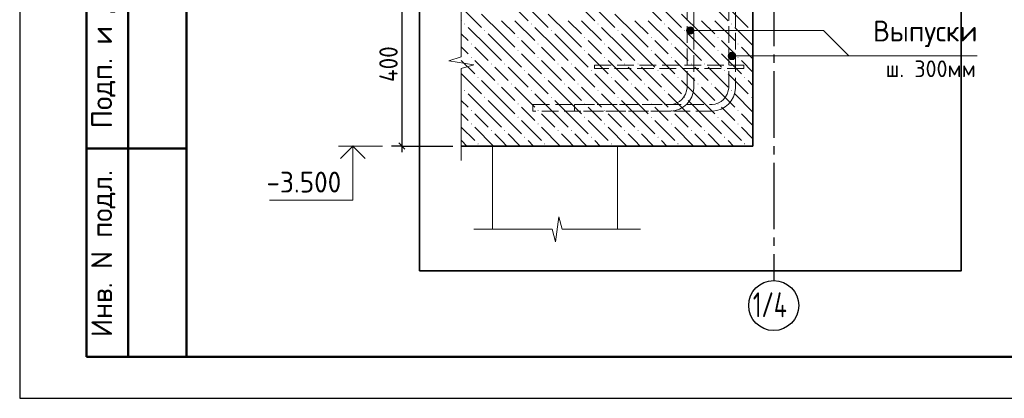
# Model space of a CAD drawing. Header units: millimetres. Extents: x 0 to 42000, y 0 to 29700.
# Tile 1 of 12: x 0 to 11817, y 0 to 4548. Entities that reach past the tile are written whole.
import ezdxf

# ---------------------------------------------------------------- set-up
doc = ezdxf.new("R2010")
doc.units = ezdxf.units.MM
doc.linetypes.add('______2', pattern=[270, 200, -70])
doc.linetypes.add('______5', pattern=[1100, 800, -100, 100, -100])
for name, color, linetype, lineweight in [('Standard', 7, 'Continuous', 25), ('Выпуски арматуры Г-обр.', 52, 'Continuous', 25), ('Выпуски арматуры П-обр. равн.', 52, 'Continuous', 25), ('ЖБ Плита Фундамента верхний уровень', 7, 'Continuous', 35), ('Позиционная метка диаметр_ шаг', 7, 'Continuous', 13), ('Позиционная метка линия выноска', 7, 'Continuous', 13), ('Примечания', 7, 'Continuous', 13)]:
    doc.layers.add(name, color=color, linetype=linetype, lineweight=lineweight)
doc.layers.add('Оси', color=7, linetype='______5')
doc.styles.add('ISOCPEUR', font='txt')

msp = doc.modelspace()

# ---------------------------------------------------------------- hatches: boundary and pattern name
at = {"layer": 'ЖБ Плита Фундамента верхний уровень', "linetype": 'Continuous', "lineweight": 18, "transparency": 33554687}
for points in [[(5334, 4496), (5341, 4503), (5347, 4496), (5341, 4490)], [(6134, 4496), (6141, 4503), (6147, 4496), (6141, 4490)], [(6934, 4496), (6941, 4503), (6947, 4496), (6941, 4490)], [(7734, 4496), (7741, 4503), (7747, 4496), (7741, 4490)], [(8534, 4496), (8541, 4503), (8547, 4496), (8541, 4490)], [(5574, 4416), (5581, 4423), (5587, 4416), (5581, 4410)], [(6374, 4416), (6381, 4423), (6387, 4416), (6381, 4410)], [(7174, 4416), (7181, 4423), (7187, 4416), (7181, 4410)], [(7974, 4416), (7981, 4423), (7987, 4416), (7981, 4410)], [(8774, 4416), (8781, 4423), (8787, 4416), (8781, 4410)], [(5414, 4256), (5421, 4263), (5427, 4256), (5421, 4250)], [(5974, 4336), (5981, 4343), (5987, 4336), (5981, 4330)], [(6214, 4256), (6221, 4263), (6227, 4256), (6221, 4250)], [(6774, 4336), (6781, 4343), (6787, 4336), (6781, 4330)], [(7014, 4256), (7021, 4263), (7027, 4256), (7021, 4250)], [(7574, 4336), (7581, 4343), (7587, 4336), (7581, 4330)], [(7814, 4256), (7821, 4263), (7827, 4256), (7821, 4250)], [(8374, 4336), (8381, 4343), (8387, 4336), (8381, 4330)], [(8614, 4256), (8621, 4263), (8627, 4256), (8621, 4250)], [(5974, 4176), (5981, 4183), (5987, 4176), (5981, 4170)], [(6774, 4176), (6781, 4183), (6787, 4176), (6781, 4170)], [(7574, 4176), (7581, 4183), (7587, 4176), (7581, 4170)], [(8374, 4176), (8381, 4183), (8387, 4176), (8381, 4170)], [(5414, 4096), (5421, 4103), (5427, 4096), (5421, 4090)], [(5654, 4016), (5661, 4023), (5667, 4016), (5661, 4010)], [(5814, 4016), (5821, 4023), (5827, 4016), (5821, 4010)], [(6214, 4096), (6221, 4103), (6227, 4096), (6221, 4090)], [(6454, 4016), (6461, 4023), (6467, 4016), (6461, 4010)], [(6614, 4016), (6621, 4023), (6627, 4016), (6621, 4010)], [(7014, 4096), (7021, 4103), (7027, 4096), (7021, 4090)], [(7254, 4016), (7261, 4023), (7267, 4016), (7261, 4010)], [(7414, 4016), (7421, 4023), (7427, 4016), (7421, 4010)], [(7814, 4096), (7821, 4103), (7827, 4096), (7821, 4090)], [(8054, 4016), (8061, 4023), (8067, 4016), (8061, 4010)], [(8214, 4016), (8221, 4023), (8227, 4016), (8221, 4010)], [(8614, 4096), (8621, 4103), (8627, 4096), (8621, 4090)], [(6054, 3936), (6061, 3943), (6067, 3936), (6061, 3930)], [(6854, 3936), (6861, 3943), (6867, 3936), (6861, 3930)], [(7654, 3936), (7661, 3943), (7667, 3936), (7661, 3930)], [(8454, 3936), (8461, 3943), (8467, 3936), (8461, 3930)], [(5494, 3856), (5501, 3863), (5507, 3856), (5501, 3850)], [(5734, 3776), (5741, 3783), (5747, 3776), (5741, 3770)], [(5894, 3776), (5901, 3783), (5907, 3776), (5901, 3770)], [(6294, 3856), (6301, 3863), (6307, 3856), (6301, 3850)], [(6534, 3776), (6541, 3783), (6547, 3776), (6541, 3770)], [(6694, 3776), (6701, 3783), (6707, 3776), (6701, 3770)], [(7094, 3856), (7101, 3863), (7107, 3856), (7101, 3850)], [(7334, 3776), (7341, 3783), (7347, 3776), (7341, 3770)], [(7494, 3776), (7501, 3783), (7507, 3776), (7501, 3770)], [(7894, 3856), (7901, 3863), (7907, 3856), (7901, 3850)], [(8134, 3776), (8141, 3783), (8147, 3776), (8141, 3770)], [(8294, 3776), (8301, 3783), (8307, 3776), (8301, 3770)], [(8694, 3856), (8701, 3863), (8707, 3856), (8701, 3850)], [(5334, 3696), (5341, 3703), (5347, 3696), (5341, 3690)], [(6134, 3696), (6141, 3703), (6147, 3696), (6141, 3690)], [(6934, 3696), (6941, 3703), (6947, 3696), (6941, 3690)], [(7734, 3696), (7741, 3703), (7747, 3696), (7741, 3690)], [(8534, 3696), (8541, 3703), (8547, 3696), (8541, 3690)], [(5574, 3616), (5581, 3623), (5587, 3616), (5581, 3610)], [(6374, 3616), (6381, 3623), (6387, 3616), (6381, 3610)], [(7174, 3616), (7181, 3623), (7187, 3616), (7181, 3610)], [(7974, 3616), (7981, 3623), (7987, 3616), (7981, 3610)], [(8774, 3616), (8781, 3623), (8787, 3616), (8781, 3610)], [(5414, 3456), (5421, 3463), (5427, 3456), (5421, 3450)], [(5974, 3536), (5981, 3543), (5987, 3536), (5981, 3530)], [(6214, 3456), (6221, 3463), (6227, 3456), (6221, 3450)], [(6774, 3536), (6781, 3543), (6787, 3536), (6781, 3530)], [(7014, 3456), (7021, 3463), (7027, 3456), (7021, 3450)], [(7574, 3536), (7581, 3543), (7587, 3536), (7581, 3530)], [(7814, 3456), (7821, 3463), (7827, 3456), (7821, 3450)], [(8374, 3536), (8381, 3543), (8387, 3536), (8381, 3530)], [(8614, 3456), (8621, 3463), (8627, 3456), (8621, 3450)], [(5974, 3376), (5981, 3383), (5987, 3376), (5981, 3370)], [(6774, 3376), (6781, 3383), (6787, 3376), (6781, 3370)], [(7574, 3376), (7581, 3383), (7587, 3376), (7581, 3370)], [(8374, 3376), (8381, 3383), (8387, 3376), (8381, 3370)], [(5414, 3296), (5421, 3303), (5427, 3296), (5421, 3290)], [(5654, 3216), (5661, 3223), (5667, 3216), (5661, 3210)], [(5814, 3216), (5821, 3223), (5827, 3216), (5821, 3210)], [(6214, 3296), (6221, 3303), (6227, 3296), (6221, 3290)], [(6454, 3216), (6461, 3223), (6467, 3216), (6461, 3210)], [(6614, 3216), (6621, 3223), (6627, 3216), (6621, 3210)], [(7014, 3296), (7021, 3303), (7027, 3296), (7021, 3290)], [(7254, 3216), (7261, 3223), (7267, 3216), (7261, 3210)], [(7414, 3216), (7421, 3223), (7427, 3216), (7421, 3210)], [(7814, 3296), (7821, 3303), (7827, 3296), (7821, 3290)], [(8054, 3216), (8061, 3223), (8067, 3216), (8061, 3210)], [(8214, 3216), (8221, 3223), (8227, 3216), (8221, 3210)], [(8614, 3296), (8621, 3303), (8627, 3296), (8621, 3290)], [(6054, 3136), (6061, 3143), (6067, 3136), (6061, 3130)], [(6854, 3136), (6861, 3143), (6867, 3136), (6861, 3130)], [(7654, 3136), (7661, 3143), (7667, 3136), (7661, 3130)], [(8454, 3136), (8461, 3143), (8467, 3136), (8461, 3130)], [(5494, 3056), (5501, 3063), (5507, 3056), (5501, 3050)], [(6294, 3056), (6301, 3063), (6307, 3056), (6301, 3050)], [(7094, 3056), (7101, 3063), (7107, 3056), (7101, 3050)], [(7894, 3056), (7901, 3063), (7907, 3056), (7901, 3050)], [(8694, 3056), (8701, 3063), (8707, 3056), (8701, 3050)]]:
    msp.add_hatch(color=7, dxfattribs=at).paths.add_polyline_path(points, flags=16)
at = {"layer": 'Позиционная метка линия выноска', "linetype": 'Continuous', "lineweight": 13, "transparency": 33554687}
for points in [[(8011, 4396), (8011, 4441), (8004, 4418)], [(8011, 4441), (8027, 4380), (8027, 4457)], [(8011, 4441), (8011, 4396), (8027, 4380)], [(8027, 4457), (8049, 4373), (8049, 4463)], [(8027, 4457), (8027, 4380), (8049, 4373)], [(8049, 4463), (8049, 4373), (8072, 4380)], [(8049, 4463), (8072, 4380), (8072, 4457)], [(8072, 4457), (8072, 4380), (8088, 4396)], [(8072, 4457), (8088, 4396), (8088, 4441)], [(8088, 4441), (8088, 4396), (8094, 4418)], [(8511, 4135), (8527, 4074), (8527, 4152)], [(8527, 4152), (8549, 4068), (8549, 4158)], [(8527, 4152), (8527, 4074), (8549, 4068)], [(8549, 4158), (8549, 4068), (8572, 4074)], [(8549, 4158), (8572, 4074), (8572, 4152)], [(8572, 4152), (8572, 4074), (8588, 4090)], [(8572, 4152), (8588, 4090), (8588, 4135)], [(8511, 4090), (8511, 4135), (8504, 4113)], [(8511, 4135), (8511, 4090), (8527, 4074)], [(8588, 4135), (8588, 4090), (8594, 4113)]]:
    msp.add_hatch(color=7, dxfattribs=at).paths.add_polyline_path(points)

# ---------------------------------------------------------------- linework, layer by layer
at = {"layer": 'Standard', "color": 7, "linetype": 'Continuous', "lineweight": 25, "transparency": 33554687}
for p, q in [((2000, 29200), (2000, 1058)), ((4549, 3068), (4624, 2993))]:
    msp.add_line(p, q, dxfattribs=at)
at = {"layer": 'Standard', "color": 7, "linetype": 'Continuous', "lineweight": 50, "transparency": 33554687}
for p, q in [((800, 500), (800, 9000)), ((800, 500), (800, 9000)), ((1300, 500), (1300, 9000)), ((800, 3000), (2000, 3000)), ((2000, 500), (800, 500))]:
    msp.add_line(p, q, dxfattribs=at)
at = {"layer": 'Standard', "color": 7, "linetype": 'Continuous', "lineweight": -3, "transparency": 33554687}
for p, q in [((4586, 5030), (4586, 3030)), ((4586, 3030), (4461, 3030)), ((4586, 3030), (4711, 3030)), ((4586, 3030), (5199, 3030)), ((4586, 3030), (4586, 2955))]:
    msp.add_line(p, q, dxfattribs=at)
at = {"layer": 'Standard', "color": 7, "linetype": 'Continuous', "lineweight": 13, "transparency": 33554687}
msp.add_line((4356, 3030), (3826, 3030), dxfattribs=at)
at = {"layer": 'Standard', "color": 7, "linetype": 'Continuous', "lineweight": 18, "transparency": 33554687}
for p, q in [((5674, 3030), (5674, 2030)), ((7174, 3030), (7174, 2030))]:
    msp.add_line(p, q, dxfattribs=at)
at = {"layer": 'Standard', "color": 7, "linetype": 'Continuous', "lineweight": 25, "transparency": 33554687}
msp.add_lwpolyline([(0, 0), (42000, 0), (42000, 29700), (0, 29700), (0, 0)], close=True, dxfattribs=at)
at = {"layer": 'Standard', "color": 7, "linetype": 'Continuous', "lineweight": 50, "transparency": 33554687}
msp.add_lwpolyline([(2000, 29200), (41500, 29200), (41500, 500), (2000, 500), (2000, 29200)], close=True, dxfattribs=at)
at = {"layer": 'Standard', "color": 7, "linetype": 'Continuous', "lineweight": 35, "transparency": 33554687}
for points in [[(23000, 29200), (2000, 29200), (2000, 500), (23000, 500), (23000, 29200)], [(4148, 2882), (4000, 3030), (3852, 2882)]]:
    msp.add_lwpolyline(points, dxfattribs=at)
at = {"layer": 'Standard', "color": 254, "linetype": 'Continuous', "lineweight": 35, "true_color": 0xc4c4ff, "transparency": 33554687}
msp.add_lwpolyline([(4799, 1530), (11299, 1530), (11299, 27230), (4799, 27230), (4799, 1530)], dxfattribs=at)
at = {"layer": 'Standard', "color": 7, "linetype": 'Continuous', "lineweight": 13, "transparency": 33554687}
msp.add_lwpolyline([(4000, 3030), (4000, 2380), (3000, 2380)], dxfattribs=at)
at = {"layer": 'Выпуски арматуры Г-обр.', "color": 7, "linetype": '______2', "lineweight": 13, "transparency": 33554687}
for points in [[(8089, 11680), (8089, 3725), (8082, 3674), (8065, 3622), (8038, 3574), (8005, 3534), (7965, 3501), (7917, 3474), (7865, 3457), (7815, 3450), (6159, 3450), (6159, 3530), (7809, 3530), (7847, 3535), (7885, 3548), (7920, 3567), (7948, 3591), (7972, 3620), (7991, 3654), (8004, 3693), (8009, 3730), (8009, 11680), (8089, 11680)], [(8089, 11680), (8089, 3725), (8082, 3674), (8065, 3622), (8038, 3574), (8005, 3534), (7965, 3501), (7917, 3474), (7865, 3457), (7815, 3450), (6159, 3450), (6159, 3530), (7809, 3530), (7847, 3535), (7885, 3548), (7920, 3567), (7948, 3591), (7972, 3620), (7991, 3654), (8004, 3693), (8009, 3730), (8009, 11680), (8089, 11680)], [(8089, 11680), (8089, 3725), (8082, 3674), (8065, 3622), (8038, 3574), (8005, 3534), (7965, 3501), (7917, 3474), (7865, 3457), (7815, 3450), (6159, 3450), (6159, 3530), (7809, 3530), (7847, 3535), (7885, 3548), (7920, 3567), (7948, 3591), (7972, 3620), (7991, 3654), (8004, 3693), (8009, 3730), (8009, 11680), (8089, 11680)], [(8089, 11680), (8089, 3725), (8082, 3674), (8065, 3622), (8038, 3574), (8005, 3534), (7965, 3501), (7917, 3474), (7865, 3457), (7815, 3450), (6159, 3450), (6159, 3530), (7809, 3530), (7847, 3535), (7885, 3548), (7920, 3567), (7948, 3591), (7972, 3620), (7991, 3654), (8004, 3693), (8009, 3730), (8009, 11680), (8089, 11680)], [(8089, 11680), (8089, 3725), (8082, 3674), (8065, 3622), (8038, 3574), (8005, 3534), (7965, 3501), (7917, 3474), (7865, 3457), (7815, 3450), (6159, 3450), (6159, 3530), (7809, 3530), (7847, 3535), (7885, 3548), (7920, 3567), (7948, 3591), (7972, 3620), (7991, 3654), (8004, 3693), (8009, 3730), (8009, 11680), (8089, 11680)], [(8089, 11680), (8089, 3725), (8082, 3674), (8065, 3622), (8038, 3574), (8005, 3534), (7965, 3501), (7917, 3474), (7865, 3457), (7815, 3450), (6159, 3450), (6159, 3530), (7809, 3530), (7847, 3535), (7885, 3548), (7920, 3567), (7948, 3591), (7972, 3620), (7991, 3654), (8004, 3693), (8009, 3730), (8009, 11680), (8089, 11680)], [(8089, 11680), (8089, 3725), (8082, 3674), (8065, 3622), (8038, 3574), (8005, 3534), (7965, 3501), (7917, 3474), (7865, 3457), (7815, 3450), (6159, 3450), (6159, 3530), (7809, 3530), (7847, 3535), (7885, 3548), (7920, 3567), (7948, 3591), (7972, 3620), (7991, 3654), (8004, 3693), (8009, 3730), (8009, 11680), (8089, 11680)], [(8089, 11680), (8089, 3725), (8082, 3674), (8065, 3622), (8038, 3574), (8005, 3534), (7965, 3501), (7917, 3474), (7865, 3457), (7815, 3450), (6159, 3450), (6159, 3530), (7809, 3530), (7847, 3535), (7885, 3548), (7920, 3567), (7948, 3591), (7972, 3620), (7991, 3654), (8004, 3693), (8009, 3730), (8009, 11680), (8089, 11680)], [(8589, 11680), (8589, 3725), (8582, 3674), (8565, 3622), (8538, 3574), (8505, 3534), (8465, 3501), (8417, 3474), (8365, 3457), (8315, 3450), (6659, 3450), (6659, 3530), (8309, 3530), (8347, 3535), (8385, 3548), (8420, 3567), (8448, 3591), (8472, 3620), (8491, 3654), (8504, 3693), (8509, 3730), (8509, 11680), (8589, 11680)], [(8589, 11680), (8589, 3725), (8582, 3674), (8565, 3622), (8538, 3574), (8505, 3534), (8465, 3501), (8417, 3474), (8365, 3457), (8315, 3450), (6659, 3450), (6659, 3530), (8309, 3530), (8347, 3535), (8385, 3548), (8420, 3567), (8448, 3591), (8472, 3620), (8491, 3654), (8504, 3693), (8509, 3730), (8509, 11680), (8589, 11680)], [(8589, 11680), (8589, 3725), (8582, 3674), (8565, 3622), (8538, 3574), (8505, 3534), (8465, 3501), (8417, 3474), (8365, 3457), (8315, 3450), (6659, 3450), (6659, 3530), (8309, 3530), (8347, 3535), (8385, 3548), (8420, 3567), (8448, 3591), (8472, 3620), (8491, 3654), (8504, 3693), (8509, 3730), (8509, 11680), (8589, 11680)], [(8589, 11680), (8589, 3725), (8582, 3674), (8565, 3622), (8538, 3574), (8505, 3534), (8465, 3501), (8417, 3474), (8365, 3457), (8315, 3450), (6659, 3450), (6659, 3530), (8309, 3530), (8347, 3535), (8385, 3548), (8420, 3567), (8448, 3591), (8472, 3620), (8491, 3654), (8504, 3693), (8509, 3730), (8509, 11680), (8589, 11680)], [(8589, 11680), (8589, 3725), (8582, 3674), (8565, 3622), (8538, 3574), (8505, 3534), (8465, 3501), (8417, 3474), (8365, 3457), (8315, 3450), (6659, 3450), (6659, 3530), (8309, 3530), (8347, 3535), (8385, 3548), (8420, 3567), (8448, 3591), (8472, 3620), (8491, 3654), (8504, 3693), (8509, 3730), (8509, 11680), (8589, 11680)], [(8589, 11680), (8589, 3725), (8582, 3674), (8565, 3622), (8538, 3574), (8505, 3534), (8465, 3501), (8417, 3474), (8365, 3457), (8315, 3450), (6659, 3450), (6659, 3530), (8309, 3530), (8347, 3535), (8385, 3548), (8420, 3567), (8448, 3591), (8472, 3620), (8491, 3654), (8504, 3693), (8509, 3730), (8509, 11680), (8589, 11680)], [(8589, 11680), (8589, 3725), (8582, 3674), (8565, 3622), (8538, 3574), (8505, 3534), (8465, 3501), (8417, 3474), (8365, 3457), (8315, 3450), (6659, 3450), (6659, 3530), (8309, 3530), (8347, 3535), (8385, 3548), (8420, 3567), (8448, 3591), (8472, 3620), (8491, 3654), (8504, 3693), (8509, 3730), (8509, 11680), (8589, 11680)], [(8589, 11680), (8589, 3725), (8582, 3674), (8565, 3622), (8538, 3574), (8505, 3534), (8465, 3501), (8417, 3474), (8365, 3457), (8315, 3450), (6659, 3450), (6659, 3530), (8309, 3530), (8347, 3535), (8385, 3548), (8420, 3567), (8448, 3591), (8472, 3620), (8491, 3654), (8504, 3693), (8509, 3730), (8509, 11680), (8589, 11680)]]:
    msp.add_lwpolyline(points, dxfattribs=at)
at = {"layer": 'Выпуски арматуры П-обр. равн.', "color": 7, "linetype": '______2', "lineweight": 13, "transparency": 33554687}
msp.add_lwpolyline([(8689, 3960), (6899, 3960), (6899, 4000), (8689, 4000), (8689, 3960)], dxfattribs=at)
msp.add_lwpolyline([(8689, 3960), (6899, 3960), (6899, 4000), (8689, 4000), (8689, 3960)], dxfattribs=at)
msp.add_lwpolyline([(8689, 3960), (6899, 3960), (6899, 4000), (8689, 4000), (8689, 3960)], dxfattribs=at)
msp.add_lwpolyline([(8689, 3960), (6899, 3960), (6899, 4000), (8689, 4000), (8689, 3960)], dxfattribs=at)
at = {"layer": 'ЖБ Плита Фундамента верхний уровень', "color": 7, "linetype": 'Continuous', "lineweight": 35, "transparency": 33554687}
for p, q in [((8799, 3030), (8799, 5030)), ((5299, 3030), (8799, 3030))]:
    msp.add_line(p, q, dxfattribs=at)
at = {"layer": 'ЖБ Плита Фундамента верхний уровень', "color": 252, "linetype": 'Continuous', "lineweight": 18, "true_color": 0x8f8f8f, "transparency": 33554687}
for p, q in [((5861, 4776), (6101, 4536)), ((6661, 4776), (6901, 4536)), ((7461, 4776), (7701, 4536)), ((8261, 4776), (8501, 4536)), ((5301, 4696), (5541, 4456)), ((5781, 4376), (5541, 4616)), ((6101, 4696), (6341, 4456)), ((6581, 4376), (6341, 4616)), ((6901, 4696), (7141, 4456)), ((7381, 4376), (7141, 4616)), ((7701, 4696), (7941, 4456)), ((8181, 4376), (7941, 4616)), ((8501, 4696), (8741, 4456)), ((5299, 4538), (5301, 4536)), ((5781, 4536), (5941, 4376)), ((5941, 4536), (6181, 4296)), ((6581, 4536), (6741, 4376)), ((6741, 4536), (6981, 4296)), ((7381, 4536), (7541, 4376)), ((7541, 4536), (7781, 4296)), ((8181, 4536), (8341, 4376)), ((8341, 4536), (8581, 4296)), ((5299, 4378), (5381, 4296)), ((5621, 4216), (5381, 4456)), ((5621, 4376), (5781, 4216)), ((5781, 4376), (5941, 4216)), ((6421, 4216), (6181, 4456)), ((6421, 4376), (6581, 4216)), ((6581, 4376), (6741, 4216)), ((7221, 4216), (6981, 4456)), ((7221, 4376), (7381, 4216)), ((7381, 4376), (7541, 4216)), ((8021, 4216), (7781, 4456)), ((8021, 4376), (8181, 4216)), ((8181, 4376), (8341, 4216)), ((8799, 4238), (8581, 4456)), ((6101, 4216), (6021, 4296)), ((6901, 4216), (6821, 4296)), ((7701, 4216), (7621, 4296)), ((8501, 4216), (8421, 4296)), ((5301, 4216), (5299, 4218)), ((5381, 4136), (5301, 4216)), ((5461, 4216), (5621, 4056)), ((5621, 4216), (5781, 4056)), ((5781, 4216), (6021, 3976)), ((6021, 4136), (6261, 3896)), ((6181, 4136), (6101, 4216)), ((6261, 4216), (6421, 4056)), ((6421, 4216), (6581, 4056)), ((6581, 4216), (6821, 3976)), ((6821, 4136), (7061, 3896)), ((6981, 4136), (6901, 4216)), ((7061, 4216), (7221, 4056)), ((7221, 4216), (7381, 4056)), ((7381, 4216), (7621, 3976)), ((7621, 4136), (7861, 3896)), ((7781, 4136), (7701, 4216)), ((7861, 4216), (8021, 4056)), ((8021, 4216), (8181, 4056)), ((8181, 4216), (8421, 3976)), ((8421, 4136), (8661, 3896)), ((8581, 4136), (8501, 4216)), ((8661, 4216), (8799, 4078)), ((5299, 4058), (5461, 3896)), ((5461, 4056), (5701, 3816)), ((6261, 4056), (6501, 3816)), ((7061, 4056), (7301, 3816)), ((7861, 4056), (8101, 3816)), ((8661, 4056), (8799, 3918)), ((5781, 3896), (5701, 3976)), ((5861, 3976), (6101, 3736)), ((6581, 3896), (6501, 3976)), ((6661, 3976), (6901, 3736)), ((7381, 3896), (7301, 3976)), ((7461, 3976), (7701, 3736)), ((8181, 3896), (8101, 3976)), ((8261, 3976), (8501, 3736)), ((5301, 3896), (5541, 3656)), ((5781, 3576), (5541, 3816)), ((5861, 3816), (5781, 3896)), ((6101, 3896), (6341, 3656)), ((6581, 3576), (6341, 3816)), ((6661, 3816), (6581, 3896)), ((6901, 3896), (7141, 3656)), ((7381, 3576), (7141, 3816)), ((7461, 3816), (7381, 3896)), ((7701, 3896), (7941, 3656)), ((8181, 3576), (7941, 3816)), ((8261, 3816), (8181, 3896)), ((8501, 3896), (8741, 3656)), ((8799, 3758), (8741, 3816)), ((5299, 3738), (5301, 3736)), ((5781, 3736), (5941, 3576)), ((5941, 3736), (6181, 3496)), ((6581, 3736), (6741, 3576)), ((6741, 3736), (6981, 3496)), ((7381, 3736), (7541, 3576)), ((7541, 3736), (7781, 3496)), ((8181, 3736), (8341, 3576)), ((8341, 3736), (8581, 3496)), ((5299, 3578), (5381, 3496)), ((5621, 3416), (5381, 3656)), ((5621, 3576), (5781, 3416)), ((5781, 3576), (5941, 3416)), ((6421, 3416), (6181, 3656)), ((6421, 3576), (6581, 3416)), ((6581, 3576), (6741, 3416)), ((7221, 3416), (6981, 3656)), ((7221, 3576), (7381, 3416)), ((7381, 3576), (7541, 3416)), ((8021, 3416), (7781, 3656)), ((8021, 3576), (8181, 3416)), ((8181, 3576), (8341, 3416)), ((8799, 3438), (8581, 3656)), ((6101, 3416), (6021, 3496)), ((6901, 3416), (6821, 3496)), ((7701, 3416), (7621, 3496)), ((8501, 3416), (8421, 3496)), ((5301, 3416), (5299, 3418)), ((5381, 3336), (5301, 3416)), ((5461, 3416), (5621, 3256)), ((5621, 3416), (5781, 3256)), ((5781, 3416), (6021, 3176)), ((6021, 3336), (6261, 3096)), ((6181, 3336), (6101, 3416)), ((6261, 3416), (6421, 3256)), ((6421, 3416), (6581, 3256)), ((6581, 3416), (6821, 3176)), ((6821, 3336), (7061, 3096)), ((6981, 3336), (6901, 3416)), ((7061, 3416), (7221, 3256)), ((7221, 3416), (7381, 3256)), ((7381, 3416), (7621, 3176)), ((7621, 3336), (7861, 3096)), ((7781, 3336), (7701, 3416)), ((7861, 3416), (8021, 3256)), ((8021, 3416), (8181, 3256)), ((8181, 3416), (8421, 3176)), ((8421, 3336), (8661, 3096)), ((8581, 3336), (8501, 3416)), ((8661, 3416), (8799, 3278)), ((5299, 3258), (5461, 3096)), ((5461, 3256), (5687, 3030)), ((6261, 3256), (6487, 3030)), ((7061, 3256), (7287, 3030)), ((7861, 3256), (8087, 3030)), ((8661, 3256), (8799, 3118)), ((5301, 3096), (5367, 3030)), ((5781, 3096), (5701, 3176)), ((5847, 3030), (5781, 3096)), ((5861, 3176), (6007, 3030)), ((6101, 3096), (6167, 3030)), ((6581, 3096), (6501, 3176)), ((6647, 3030), (6581, 3096)), ((6661, 3176), (6807, 3030)), ((6901, 3096), (6967, 3030)), ((7381, 3096), (7301, 3176)), ((7447, 3030), (7381, 3096)), ((7461, 3176), (7607, 3030)), ((7701, 3096), (7767, 3030)), ((8181, 3096), (8101, 3176)), ((8247, 3030), (8181, 3096)), ((8261, 3176), (8407, 3030)), ((8501, 3096), (8567, 3030))]:
    msp.add_line(p, q, dxfattribs=at)
at = {"layer": 'Оси', "color": 8, "linetype": '______5', "lineweight": -3, "transparency": 33554687}
msp.add_line((9049, 5030), (9049, 1414), dxfattribs=at)
at = {"layer": 'Оси', "color": 7, "linetype": 'Continuous', "lineweight": -3, "transparency": 33554687}
msp.add_circle((9049, 1114), 300, dxfattribs=at)
at = {"layer": 'Позиционная метка линия выноска', "color": 7, "linetype": 'Continuous', "lineweight": 13, "transparency": 33554687}
for p, q in [((8004, 4418), (8004, 4418)), ((8049, 4463), (8049, 4463)), ((8049, 4373), (8049, 4373)), ((8094, 4418), (8094, 4418)), ((8549, 4158), (8549, 4158)), ((8504, 4113), (8504, 4113)), ((8549, 4068), (8549, 4068)), ((8594, 4113), (8594, 4113))]:
    msp.add_line(p, q, dxfattribs=at)
for points in [[(8049, 4418), (9646, 4418), (9951, 4113)], [(8549, 4113), (9693, 4113), (11492, 4113)]]:
    msp.add_lwpolyline(points, dxfattribs=at)
for centre in [(8049, 4418), (8549, 4113)]:
    msp.add_circle(centre, 45, dxfattribs=at)
at = {"layer": 'Примечания', "color": 7, "linetype": 'Continuous', "lineweight": 13, "transparency": 33554687}
for p, q in [((5299, 5205), (5299, 4101)), ((5299, 4101), (5149, 4054)), ((5149, 4054), (5449, 4007)), ((5449, 4007), (5299, 3960)), ((5299, 3960), (5299, 2855)), ((5299, 2855), (5299, 2855)), ((6429, 1880), (6469, 2180)), ((6469, 2180), (6509, 2030)), ((5449, 2030), (6389, 2030)), ((6389, 2030), (6429, 1880)), ((6509, 2030), (7449, 2030)), ((7449, 2030), (7449, 2030))]:
    msp.add_line(p, q, dxfattribs=at)

# ---------------------------------------------------------------- texts
at = {"layer": 'Standard', "color": 7, "linetype": 'Continuous', "lineweight": 50, "transparency": 33554687, "char_height": 250, "attachment_point": 7, "rotation": 90, "style": 'ISOCPEUR'}
for s, insert, width in [('\\A1;{\\fISOCPEUR|i0|b0;\\H250.000000;\\W1.000000;\\C7;Подп. и дата}\\P', (1149, 3242), 2197.06), ('\\A1;{\\fISOCPEUR|i0|b0;\\H250.000000;\\W1.000000;\\C7;Инв. N подл.}\\P', (1149, 734), 2021.79)]:
    msp.add_mtext(s, dxfattribs=dict(at, insert=insert, width=width))
at = {"layer": 'Standard', "color": 7, "linetype": 'Continuous', "lineweight": 25, "transparency": 33554687, "insert": (4536, 3799), "char_height": 220, "width": 584.44, "attachment_point": 7, "rotation": 90, "style": 'ISOCPEUR'}
msp.add_mtext('\\W0.92;400', dxfattribs=at)
at = {"layer": 'Standard', "color": 7, "linetype": 'Continuous', "lineweight": 25, "transparency": 33554687, "insert": (2962, 2472), "char_height": 250, "width": 1067.86, "attachment_point": 7, "style": 'ISOCPEUR'}
msp.add_mtext('\\W0.95;-3.500', dxfattribs=at)
at = {"layer": 'Оси', "color": 7, "linetype": 'Continuous', "lineweight": 25, "transparency": 33554687, "insert": (8799, 974), "char_height": 300, "width": 603.89, "attachment_point": 7, "style": 'ISOCPEUR'}
msp.add_mtext('\\W0.69;1/4', dxfattribs=at)
at = {"layer": 'Позиционная метка диаметр_ шаг', "color": 7, "linetype": 'Continuous', "lineweight": 25, "transparency": 33554687, "attachment_point": 7, "style": 'ISOCPEUR'}
for s, insert, char_height, width in [('\\W0.96;Выпуски', (10242, 4218), 250, 1369.43), ('\\W0.96;ш. 300мм', (10392, 3858), 200, 1195.89)]:
    msp.add_mtext(s, dxfattribs=dict(at, insert=insert, char_height=char_height, width=width))

doc.saveas('drawing.dxf')
